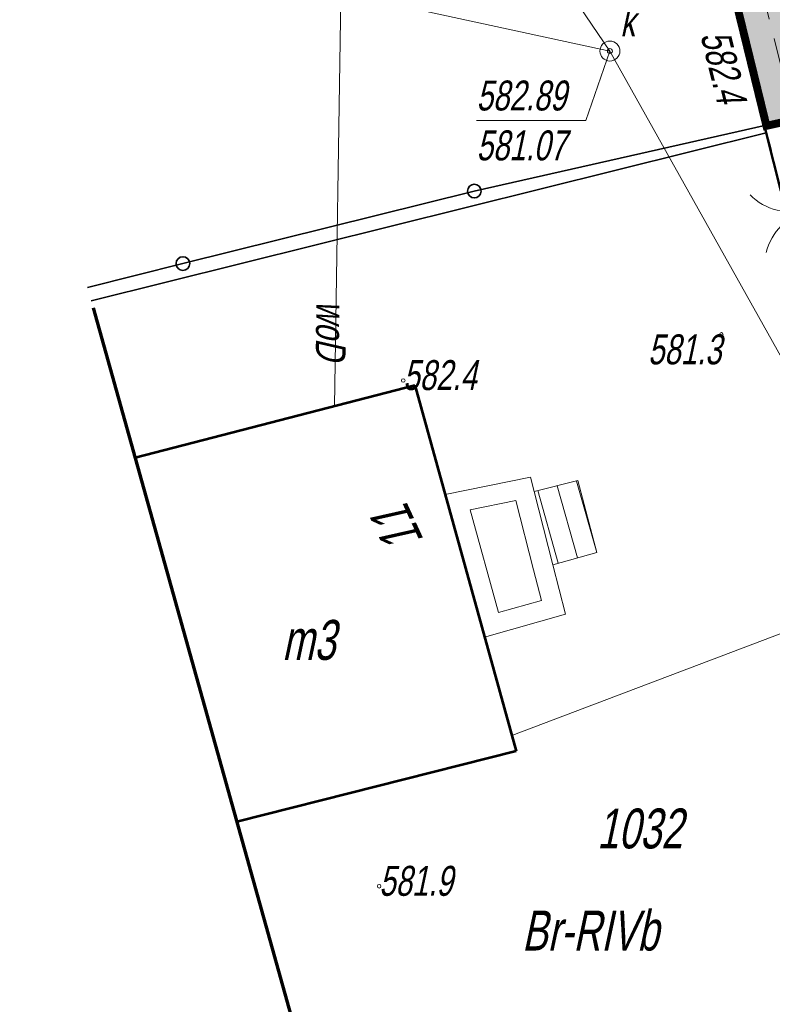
# Model space of a CAD drawing. Header units: metres. Extents: x 7403618 to 7449367, y 5479833 to 5516047.
# Tile 3 of 72: x 7448957 to 7448976, y 5479853 to 5479877. Entities that reach past the tile are written whole.
import ezdxf

# ---------------------------------------------------------------- set-up
doc = ezdxf.new("R2010")
doc.units = ezdxf.units.M
doc.header["$MEASUREMENT"] = 0
for name, pattern in [('0.5_0.5', [1, 0.5, -0.5]), ('1_OTKJ', [2, 1.5, -0.5]), ('1_OTOO', [0]), ('3_EGBS10', [0]), ('3_SUKP', [0]), ('3_SUWP', [0]), ('414-500', [1, 0.5, -0.5]), ('DGN Style 3', [31.922568, 22.801834, -9.120734]), ('GUK', [2, 1.5, -0.5])]:
    doc.linetypes.add(name, pattern=pattern)
doc.layers.get('0').update_dxf_attribs({"linetype": 'CONTINUOUS', "lineweight": 9})
for name, color, linetype, lineweight in [('_ZAKRES', 7, 'CONTINUOUS', 15), ('E_Dzialki', 114, 'CONTINUOUS', 35), ('E_Kontury', 3, 'GUK', 18), ('E_Numery_dzialek', 114, 'CONTINUOUS', 15), ('E_Numery_konturow', 3, 'CONTINUOUS', 15), ('EADTD_T_0', 214, 'CONTINUOUS', 25), ('EGBB_E_T_0', 7, 'CONTINUOUS', 15), ('EGBB_L_1', 5, 'CONTINUOUS', 53), ('EGBE_L_0', 7, 'CONTINUOUS', 18), ('EGBE_L_3', 7, '3_EGBS10', 18), ('KTOK02', 7, 'CONTINUOUS', 15), ('KTOK05_01', 7, 'CONTINUOUS', 15), ('mdcp', 253, 'CONTINUOUS', 5), ('OTK_L_0', 7, '1_OTKJ', 18), ('OTO_L_0', 7, '1_OTOO', 35), ('OTR_T_1', 7, 'CONTINUOUS', 18), ('RTPW01', 7, 'CONTINUOUS', 15), ('SUK_E_T_4', 34, 'CONTINUOUS', 0), ('SUK_T_3', 34, 'CONTINUOUS', 18), ('SUKP_L_0', 34, '3_SUKP', 18), ('SUKR_T_0', 34, 'CONTINUOUS', 18), ('SUWP_E_T_0', 5, 'CONTINUOUS', 0), ('SUWP_L_0', 5, '3_SUWP', 18), ('wodociag_proj', 150, 'CONTINUOUS', 25), ('Wymiary', 5, 'CONTINUOUS', 13)]:
    doc.layers.add(name, color=color, linetype=linetype, lineweight=lineweight)
doc.layers.add('Zakres', color=7, linetype='414-500', true_color=0x3a9db6)
doc.styles.get("Standard").update_dxf_attribs({"font": 'verdana.ttf', "width": 0.75})
doc.styles.add('Style-WORKING_1250 I 0.20944', font='WORKING_1250.shx', dxfattribs={"oblique": 12})

# ---------------------------------------------------------------- blocks, each defined once
blk = doc.blocks.new('1_OTRN_1')
at = {"layer": 'OTR_T_1', "color": 252, "linetype": 'Continuous', "lineweight": 13, "true_color": 0x939598}
blk.add_circle((0, 0), 0.45, dxfattribs=at)
blk = doc.blocks.new('4_SUKS_1')
at = {"layer": 'SUK_T_3', "linetype": 'Continuous', "lineweight": 13}
blk.add_circle((0, 0), 2.5, dxfattribs=at)
blk = doc.blocks.new('4_SUPS_1')
at = {"layer": 'SUKR_T_0', "linetype": 'Continuous', "lineweight": 13}
blk.add_circle((0, 0), 0.625, dxfattribs=at)
blk = doc.blocks.new('RTPW01')
at = {"linetype": 'ByBlock', "lineweight": -2}
h = blk.add_hatch(color=0, dxfattribs=at)
edge = h.paths.add_edge_path()
edge.add_arc((0, 0), 0.045, 0, 360)
blk = doc.blocks.new('MDCP_borek')
at = {"layer": '_ZAKRES', "color": 252, "linetype": 'DGN Style 3', "lineweight": 70, "true_color": 0x939598, "flags": 128}
blk.add_lwpolyline([(73.433, -136.563), (71.483, -103.943), (131.243, -89.103), (161.713, -71.523), (203.903, -46.523), (221.873, -47.303), (229.483, -43.393), (228.313, -34.413), (223.823, -15.463), (217.183, -7.073), (198.823, -14.293), (190.623, -18.393), (160.933, -34.803), (120.693, -52.183), (88.473, -65.273), (55.073, -73.673), (49.413, -41.443), (42.773, -30.703), (8.393, -44.373), (34.173, -136.563), (52.733, -138.713), (73.433, -136.563)], close=True, dxfattribs=at)
blk.add_lwpolyline([(73.433, -136.563), (71.483, -103.943), (131.243, -89.103), (161.713, -71.523), (203.903, -46.523), (221.873, -47.303), (229.483, -43.393), (228.313, -34.413), (223.823, -15.463), (217.183, -7.073), (198.823, -14.293), (190.623, -18.393), (160.933, -34.803), (120.693, -52.183), (88.473, -65.273), (55.073, -73.673), (49.413, -41.443), (42.773, -30.703), (8.393, -44.373), (34.173, -136.563), (52.733, -138.713), (73.433, -136.563)], close=True, dxfattribs=at)
at = {"layer": 'E_Dzialki', "lineweight": 35}
for p, q in [((38.913, -85.413), (44.693, -109.463)), ((38.913, -85.413), (44.693, -109.463)), ((44.693, -109.463), (27.773, -113.679)), ((44.693, -109.463), (27.773, -113.679)), ((46.273, -115.723), (44.693, -109.463)), ((46.273, -115.723), (44.693, -109.463))]:
    blk.add_line(p, q, dxfattribs=at)
at = {"layer": 'E_Kontury', "lineweight": 13}
for p, q in [((44.693, -109.463), (38.913, -85.413)), ((44.693, -109.463), (38.913, -85.413)), ((27.773, -113.679), (44.693, -109.463)), ((27.773, -113.679), (44.693, -109.463)), ((46.273, -115.723), (44.693, -109.463)), ((46.273, -115.723), (44.693, -109.463))]:
    blk.add_line(p, q, dxfattribs=at)
at = {"layer": 'EGBB_L_1', "color": 252, "linetype": 'Continuous', "true_color": 0x939598}
for p, q in [((28.872, -117.606), (35.883, -115.793)), ((28.872, -117.606), (35.883, -115.793)), ((35.883, -115.793), (38.423, -124.963)), ((35.883, -115.793), (38.423, -124.963)), ((38.423, -124.963), (31.424, -126.733)), ((38.423, -124.963), (31.424, -126.733))]:
    blk.add_line(p, q, dxfattribs=at)
at = {"layer": 'EGBE_L_0', "color": 7, "linetype": 'Continuous', "lineweight": 13}
for p, q in [((36.643, -118.533), (38.783, -118.093)), ((36.643, -118.533), (38.783, -118.093)), ((38.783, -118.093), (38.873, -118.453)), ((38.783, -118.093), (38.873, -118.453)), ((38.873, -118.453), (39.343, -120.293)), ((38.873, -118.453), (39.343, -120.293)), ((37.633, -122.103), (36.643, -118.533)), ((37.633, -122.103), (36.643, -118.533)), ((37.268, -118.915), (38.414, -118.679)), ((37.268, -118.915), (38.414, -118.679)), ((38.414, -118.679), (38.858, -120.417)), ((38.414, -118.679), (38.858, -120.417)), ((37.98, -121.486), (37.268, -118.915)), ((37.98, -121.486), (37.268, -118.915)), ((38.858, -120.417), (39.056, -121.184)), ((38.858, -120.417), (39.056, -121.184)), ((39.343, -120.293), (39.663, -121.533)), ((39.343, -120.293), (39.663, -121.533)), ((39.056, -121.184), (37.98, -121.486)), ((39.056, -121.184), (37.98, -121.486)), ((39.663, -121.533), (37.633, -122.103)), ((39.663, -121.533), (37.633, -122.103))]:
    blk.add_line(p, q, dxfattribs=at)
at = {"layer": 'EGBE_L_3', "color": 7, "linetype": 'Continuous', "lineweight": 13}
for p, q in [((38.873, -118.453), (39.973, -118.183)), ((38.873, -118.453), (39.973, -118.183)), ((40.443, -119.983), (39.938, -118.192)), ((40.443, -119.983), (39.938, -118.192)), ((39.973, -118.183), (40.443, -119.983)), ((39.973, -118.183), (40.443, -119.983)), ((39.343, -120.293), (38.873, -118.453)), ((39.343, -120.293), (38.873, -118.453)), ((39.48, -120.254), (38.966, -118.43)), ((39.48, -120.254), (38.966, -118.43)), ((39.961, -120.119), (39.452, -118.311)), ((39.961, -120.119), (39.452, -118.311)), ((40.443, -119.983), (39.343, -120.293)), ((40.443, -119.983), (39.343, -120.293))]:
    blk.add_line(p, q, dxfattribs=at)
at = {"layer": 'KTOK02', "color": 252, "linetype": 'Continuous', "lineweight": 13, "true_color": 0x939598}
blk.add_arc((45.334, -109.949), 1.5, 225.6181, 285.6181, dxfattribs=at)
blk.add_arc((45.334, -109.949), 1.5, 225.6181, 285.6181, dxfattribs=at)
at = {"layer": 'KTOK02', "color": 252, "linetype": 'Continuous', "lineweight": 13, "true_color": 0x939598, "extrusion": (0, 0, -1)}
blk.add_arc((-46.142, -112.838), 1.5, 14.3819, 74.3819, dxfattribs=at)
blk.add_arc((-46.142, -112.838), 1.5, 14.3819, 74.3819, dxfattribs=at)
at = {"layer": 'KTOK05_01', "color": 252, "linetype": 'Continuous', "lineweight": 40, "true_color": 0x939598}
blk.add_line((45.123, -109.193), (44.693, -109.273), dxfattribs=at)
blk.add_line((45.123, -109.193), (44.693, -109.273), dxfattribs=at)
at = {"layer": 'OTK_L_0', "color": 252, "linetype": '1_OTKJ', "lineweight": 13, "true_color": 0x939598}
blk.add_lwpolyline([(43.443, -101.273), (46.773, -114.683), (46.943, -115.593)], dxfattribs=at)
blk.add_lwpolyline([(43.443, -101.273), (46.773, -114.683), (46.943, -115.593)], dxfattribs=at)
at = {"layer": 'OTO_L_0', "color": 252, "true_color": 0x939598}
for p, q in [((43.948, -105.935), (44.693, -109.273)), ((43.948, -105.935), (44.693, -109.273)), ((44.693, -109.273), (37.375, -110.924)), ((44.693, -109.273), (37.375, -110.924)), ((37.375, -110.924), (30.072, -112.741)), ((37.375, -110.924), (30.072, -112.741)), ((30.072, -112.741), (27.678, -113.337)), ((30.072, -112.741), (27.678, -113.337))]:
    blk.add_line(p, q, dxfattribs=at)
for centre in [(37.375, -110.924), (37.375, -110.924), (30.072, -112.741), (30.072, -112.741)]:
    blk.add_circle(centre, 0.17, dxfattribs=at)
at = {"layer": 'SUKP_L_0', "linetype": 'Continuous', "lineweight": 13}
for p, q in [((30.523, -92.403), (40.773, -107.413)), ((30.523, -92.403), (40.773, -107.413)), ((40.773, -107.413), (25.07, -104.012)), ((40.773, -107.413), (25.07, -104.012)), ((40.773, -107.413), (47.643, -119.693)), ((40.773, -107.413), (47.643, -119.693)), ((38.313, -124.573), (47.113, -121.233)), ((38.313, -124.573), (47.113, -121.233))]:
    blk.add_line(p, q, dxfattribs=at)
at = {"layer": 'SUKR_T_0', "linetype": 'Continuous', "lineweight": 13}
for p in [(40.773, -107.413), (40.773, -107.413), (37.431, -109.153), (37.431, -109.153)]:
    blk.add_line(p, (40.173, -109.153), dxfattribs=at)
at = {"layer": 'SUWP_L_0', "linetype": 'Continuous', "lineweight": 13}
blk.add_line((34.123, -100.093), (33.873, -116.313), dxfattribs=at)
blk.add_line((34.123, -100.093), (33.873, -116.313), dxfattribs=at)
at = {"layer": 'OTR_T_1', "color": 252, "linetype": 'Continuous', "lineweight": 13, "true_color": 0x939598, "xscale": 0.1, "yscale": 0.1, "zscale": 0.1}
for p in [(43.567, -114.517), (43.567, -114.517), (35.593, -115.673), (35.593, -115.673), (34.991, -128.351), (34.991, -128.351)]:
    blk.add_blockref('1_OTRN_1', p, dxfattribs=at)
at = {"layer": 'RTPW01', "color": 252, "linetype": 'Continuous', "lineweight": 13, "true_color": 0x939598}
blk.add_blockref('RTPW01', (44.693, -109.273), dxfattribs=at)
blk.add_blockref('RTPW01', (44.693, -109.273), dxfattribs=at)
at = {"layer": 'SUK_T_3', "linetype": 'Continuous', "lineweight": 13, "xscale": 0.1, "yscale": 0.1, "zscale": 0.1}
blk.add_blockref('4_SUKS_1', (40.773, -107.413), dxfattribs=at)
blk.add_blockref('4_SUKS_1', (40.773, -107.413), dxfattribs=at)
at = {"layer": 'SUKR_T_0', "linetype": 'Continuous', "lineweight": 13, "xscale": 0.1, "yscale": 0.1, "zscale": 0.1}
blk.add_blockref('4_SUPS_1', (40.773, -107.413), dxfattribs=at)
blk.add_blockref('4_SUPS_1', (40.773, -107.413), dxfattribs=at)
at = {"layer": 'E_Numery_dzialek', "lineweight": 35, "insert": (40.451, -127.417), "char_height": 1, "attachment_point": 7, "line_spacing_factor": 0.6}
blk.add_mtext('\\FWORKING_1250;\\Q12;\\H1x;\\W0.72;1032', dxfattribs=at)
blk.add_mtext('\\FWORKING_1250;\\Q12;\\H1x;\\W0.72;1032', dxfattribs=at)
at = {"layer": 'E_Numery_konturow', "lineweight": 13, "insert": (38.569, -129.976), "char_height": 1, "attachment_point": 7, "line_spacing_factor": 0.6}
blk.add_mtext('\\FWORKING_1250;\\Q12;\\H1x;\\W0.72;Br-RIVb', dxfattribs=at)
blk.add_mtext('\\FWORKING_1250;\\Q12;\\H1x;\\W0.72;Br-RIVb', dxfattribs=at)
at = {"layer": 'EADTD_T_0', "color": 252, "true_color": 0x939598, "insert": (36.116, -119.674), "char_height": 1, "attachment_point": 7, "rotation": 114.68, "line_spacing_factor": 0.6}
blk.add_mtext('\\FWORKING_1250;\\Q12;\\H1x;\\W0.72;11', dxfattribs=at)
blk.add_mtext('\\FWORKING_1250;\\Q12;\\H1x;\\W0.72;11', dxfattribs=at)
at = {"layer": 'EGBB_E_T_0', "color": 252, "lineweight": 13, "true_color": 0x939598, "insert": (32.558, -122.69), "char_height": 1, "attachment_point": 7, "line_spacing_factor": 0.6}
blk.add_mtext('\\FWORKING_1250;\\Q12;\\H1x;\\W0.72;m3', dxfattribs=at)
blk.add_mtext('\\FWORKING_1250;\\Q12;\\H1x;\\W0.72;m3', dxfattribs=at)
at = {"layer": 'OTR_T_1', "color": 252, "lineweight": 13, "true_color": 0x939598, "char_height": 0.75, "line_spacing_factor": 0.6}
for s, insert, attachment_point in [('\\FWORKING_1250;\\Q12;\\H1x;\\W0.733333;581.3', (43.567, -114.517), 3), ('\\FWORKING_1250;\\Q12;\\H1x;\\W0.733333;581.3', (43.567, -114.517), 3), ('\\FWORKING_1250;\\Q12;\\H1x;\\W0.733333;582.4', (35.593, -115.923), 7), ('\\FWORKING_1250;\\Q12;\\H1x;\\W0.733333;582.4', (35.593, -115.923), 7), ('\\FWORKING_1250;\\Q12;\\H1x;\\W0.733333;581.9', (34.991, -128.601), 7), ('\\FWORKING_1250;\\Q12;\\H1x;\\W0.733333;581.9', (34.991, -128.601), 7)]:
    blk.add_mtext(s, dxfattribs=dict(at, insert=insert, attachment_point=attachment_point))
at = {"layer": 'RTPW01', "color": 252, "linetype": 'Continuous', "lineweight": 13, "true_color": 0x939598, "style": 'Style-WORKING_1250 I 0.20944', "oblique": 12, "width": 0.725}
blk.add_text('582.4', height=0.75, rotation=283.8407, dxfattribs=at).set_placement((43.039, -107.012))
blk.add_text('582.4', height=0.75, rotation=283.8407, dxfattribs=at).set_placement((43.039, -107.012))
at = {"layer": 'SUK_E_T_4', "lineweight": 13, "insert": (41.033, -107.043), "char_height": 0.75, "attachment_point": 7, "line_spacing_factor": 0.6}
blk.add_mtext('\\FWORKING_1250;\\Q12;\\H1x;\\W0.733333;k', dxfattribs=at)
blk.add_mtext('\\FWORKING_1250;\\Q12;\\H1x;\\W0.733333;k', dxfattribs=at)
at = {"layer": 'SUKR_T_0', "lineweight": 13, "char_height": 0.75, "attachment_point": 1, "line_spacing_factor": 0.6}
for s, insert in [('\\FWORKING_1250;\\Q12;\\H1x;\\W0.733333;582.89', (37.431, -108.153)), ('\\FWORKING_1250;\\Q12;\\H1x;\\W0.733333;582.89', (37.431, -108.153)), ('\\FWORKING_1250;\\Q12;\\H1x;\\W0.733333;581.07', (37.431, -109.403)), ('\\FWORKING_1250;\\Q12;\\H1x;\\W0.733333;581.07', (37.431, -109.403))]:
    blk.add_mtext(s, dxfattribs=dict(at, insert=insert))
at = {"layer": 'SUWP_E_T_0', "lineweight": 13, "insert": (33.778, -114.411), "char_height": 0.75, "attachment_point": 5, "rotation": 269.14, "line_spacing_factor": 0.6}
blk.add_mtext('\\FWORKING_1250;\\Q12;\\H1x;\\W0.733333;woD', dxfattribs=at)
blk.add_mtext('\\FWORKING_1250;\\Q12;\\H1x;\\W0.733333;woD', dxfattribs=at)
blk = doc.blocks.new('Dzialki_Borek')
at = {"layer": 'E_Dzialki', "lineweight": 35}
for p, q in [((-11.359, -39.079), (-5.579, -63.129)), ((-5.579, -63.129), (-22.498, -67.345)), ((-3.999, -69.389), (-5.579, -63.129))]:
    blk.add_line(p, q, dxfattribs=at)
at = {"layer": 'E_Numery_dzialek', "lineweight": 35, "insert": (-9.82, -81.083), "char_height": 1, "attachment_point": 7, "line_spacing_factor": 0.6}
blk.add_mtext('\\FWORKING_1250;\\Q12;\\H1x;\\W0.72;1032', dxfattribs=at)
blk = doc.blocks.new('pas_drogowy')
at = {"layer": 'E_Dzialki', "color": 242, "linetype": '0.5_0.5', "lineweight": 50, "ltscale": 3, "true_color": 0xcd2027}
blk.add_lwpolyline([(14.73, -83.61), (10.41, -83.27), (15.73, -81.88), (12.07, -64.68), (6.1, -66.19), (4.52, -59.93), (-1.26, -35.88), (-7.13, -13.18), (-8.78, -13.44), (-9.21, -11.92), (-13.81, 4.59), (-9.21, -11.92), (-8.78, -13.44), (-7.13, -13.18), (-1.26, -35.88), (4.52, -59.93), (6.1, -66.19)], dxfattribs=at)

msp = doc.modelspace()

# ---------------------------------------------------------------- hatches: boundary and pattern name
at = {"true_color": 0x636466, "transparency": 33554597}
h = msp.add_hatch(color=251, dxfattribs=at)
h.dxf.hatch_style = 1
edge = h.paths.add_edge_path()
edge.add_line((7449138.133, 5479960.776), (7449136.061, 5479962.175))
edge.add_arc((7449132.331, 5479964.693), 4.5, 289.6848, 325.975, ccw=False)
edge.add_line((7449133.847, 5479960.456), (7449134.692, 5479958.094))
edge.add_line((7449134.692, 5479958.094), (7449135.021, 5479958.23))
edge.add_arc((7449132.331, 5479964.693), 7, 292.5957, 325.975)
edge = h.paths.add_edge_path()
edge.add_arc((7448968.985, 5479897.837), 4, 14.1814, 70.8144)
edge.add_line((7448970.3, 5479901.615), (7448971.801, 5479895.673))
edge.add_line((7448971.801, 5479895.673), (7448971.451, 5479894.367))
edge.add_line((7448971.451, 5479894.367), (7448973.835, 5479894.971))
edge.add_line((7448973.835, 5479894.971), (7448972.863, 5479898.817))
h.paths.add_polyline_path([(7448973.331, 5479888.815), (7448974.779, 5479891.245), (7448973.835, 5479894.971), (7448971.451, 5479894.367), (7448971.862, 5479892.683), (7448972.75, 5479889.04), (7448972.84, 5479888.691)])
edge = h.paths.add_edge_path()
edge.add_arc((7448975.908, 5479874.558), 3, 297.7197, 374.2048)
edge.add_line((7448978.816, 5479875.295), (7448977.954, 5479878.702))
edge.add_line((7448977.954, 5479878.702), (7448976.619, 5479883.974))
edge.add_line((7448976.619, 5479883.974), (7448974.189, 5479885.422))
edge.add_line((7448974.189, 5479885.422), (7448973.716, 5479885.303))
edge.add_line((7448973.716, 5479885.303), (7448973.74, 5479885.21))
edge.add_line((7448973.74, 5479885.21), (7448974.929, 5479879.852))
edge.add_line((7448974.929, 5479879.852), (7448976.11, 5479874.55))
edge.add_line((7448976.11, 5479874.55), (7448976.54, 5479874.63))
edge.add_line((7448976.54, 5479874.63), (7448977.303, 5479871.903))
edge = h.paths.add_edge_path()
edge.add_arc((7448963.941, 5480132.365), 242.5, 298.10074, 299.9233)
edge.add_line((7449084.91, 5479922.192), (7449086.834, 5479921.689))
edge.add_line((7449086.834, 5479921.689), (7449087.153, 5479921.138))
edge.add_arc((7391380.449, 5591206.835), 125357.768, 297.40559556, 297.40879635, ccw=False)
edge.add_arc((7449127.239, 5479824.654), 104.122, 116.40385, 118.37658)
edge.add_line((7449077.753, 5479916.265), (7449077.571, 5479916.633))
edge.add_line((7449077.571, 5479916.633), (7449078.164, 5479918.451))
edge = h.paths.add_edge_path()
edge.add_arc((7448963.941, 5480132.365), 242.5, 295.64257, 296.29272)
edge.add_line((7449071.358, 5479914.954), (7449073.118, 5479914.357))
edge.add_line((7449073.118, 5479914.357), (7449073.296, 5479913.999))
edge.add_arc((7448937.399, 5480186.938), 304.9, 296.20603, 296.46878, ccw=False)
edge.add_line((7449072.043, 5479913.378), (7449068.407, 5479911.676))
edge.add_line((7449068.407, 5479911.676), (7449068.253, 5479912.004))
edge.add_line((7449068.253, 5479912.004), (7449068.884, 5479913.749))
edge = h.paths.add_edge_path()
edge.add_arc((7448963.941, 5480132.365), 242.5, 291.6028, 294.20071)
edge.add_line((7449063.35, 5479911.177), (7449065.07, 5479910.555))
edge.add_line((7449065.07, 5479910.555), (7449065.24, 5479910.192))
edge.add_line((7449065.24, 5479910.192), (7449064.21, 5479909.704))
edge.add_line((7449064.21, 5479909.704), (7449058.8, 5479907.54))
edge.add_line((7449058.8, 5479907.54), (7449057.19, 5479906.89))
edge.add_line((7449057.19, 5479906.89), (7449052.87, 5479905.12))
edge.add_line((7449052.87, 5479905.12), (7449052.467, 5479904.953))
edge.add_line((7449052.467, 5479904.953), (7449052.428, 5479905.051))
edge.add_line((7449052.428, 5479905.051), (7449053.222, 5479906.899))
edge = h.paths.add_edge_path()
edge.add_arc((7448963.941, 5480132.365), 242.5, 290.03895, 290.20075)
edge.add_line((7449047.679, 5479904.782), (7449049.642, 5479903.939))
edge.add_line((7449049.642, 5479903.939), (7449049.696, 5479903.803))
edge.add_line((7449049.696, 5479903.803), (7449049.28, 5479903.63))
edge.add_line((7449049.28, 5479903.63), (7449046.39, 5479902.41))
edge.add_line((7449046.39, 5479902.41), (7449046.198, 5479902.342))
edge.add_line((7449046.198, 5479902.342), (7449046.116, 5479902.559))
edge.add_line((7449046.116, 5479902.559), (7449047.036, 5479904.546))
edge = h.paths.add_edge_path()
edge.add_line((7449108.969, 5479937.799), (7449105.952, 5479935.722))
edge.add_line((7449105.952, 5479935.722), (7449105.392, 5479933.067))
edge.add_line((7449105.392, 5479933.067), (7449105.656, 5479932.668))
edge.add_arc((7448937.399, 5480186.938), 304.9, 303.49357, 304.55325)
edge.add_line((7449110.33, 5479935.823), (7449111.545, 5479936.659))
edge.add_line((7449111.545, 5479936.659), (7449117.01, 5479940.46))
edge.add_line((7449117.01, 5479940.46), (7449117.707, 5479940.934))
edge.add_line((7449117.707, 5479940.934), (7449120.81, 5479943.04))
edge.add_line((7449120.81, 5479943.04), (7449121.029, 5479942.993))
edge.add_arc((7449185.548, 5479835.866), 125.056, 114.49549, 121.05964, ccw=False)
edge.add_arc((7449136.383, 5479943.257), 6.949, 75.4498, 112.7321, ccw=False)
edge.add_line((7449138.129, 5479949.983), (7449141.726, 5479950.377))
edge.add_line((7449141.726, 5479950.377), (7449141.664, 5479950.942))
edge.add_arc((7449136.464, 5479943.596), 9, 54.7034, 89.3073)
edge.add_arc((7449136.464, 5479943.597), 9, 89.3072, 114.4985)
edge.add_arc((7449185.602, 5479835.765), 127.5, 114.49848, 124.55325)
edge.add_line((7449113.287, 5479940.774), (7449108.969, 5479937.799))
h.paths.add_polyline_path([(7449014.763, 5479892.692), (7449014.641, 5479893.136), (7449012.291, 5479894.473), (7448996.108, 5479890.401), (7448994.657, 5479887.973), (7448994.737, 5479887.653)])
edge = h.paths.add_edge_path()
edge.add_line((7448987.504, 5479885.834), (7448991.828, 5479886.921))
edge.add_line((7448991.828, 5479886.921), (7448991.747, 5479887.241))
edge.add_line((7448991.747, 5479887.241), (7448989.32, 5479888.693))
edge.add_line((7448989.32, 5479888.693), (7448986.935, 5479888.093))
edge.add_arc((7448988.887, 5479880.335), 8, 104.1224, 179.9199)
edge.add_line((7448980.887, 5479880.346), (7448983.188, 5479880.293))
edge.add_line((7448983.188, 5479880.293), (7448983.217, 5479880.386))
edge.add_arc((7448988.887, 5479880.335), 5.67, 104.1224, 179.4867, ccw=False)
edge = h.paths.add_edge_path()
edge.add_line((7449033.792, 5479898.193), (7449033.903, 5479897.85))
edge.add_line((7449033.903, 5479897.85), (7449036.795, 5479898.818))
edge.add_line((7449036.795, 5479898.818), (7449036.8, 5479898.81))
edge.add_line((7449036.8, 5479898.81), (7449041.6, 5479900.72))
edge.add_line((7449041.6, 5479900.72), (7449042.69, 5479901.1))
edge.add_line((7449042.69, 5479901.1), (7449042.898, 5479901.174))
edge.add_line((7449042.898, 5479901.174), (7449042.841, 5479901.324))
edge.add_line((7449042.841, 5479901.324), (7449040.63, 5479902.311))
edge.add_arc((7448963.941, 5480132.365), 242.5, 287.03863, 288.43596, ccw=False)
edge.add_line((7449034.997, 5479900.509), (7449033.792, 5479898.193))
edge = h.paths.add_edge_path()
edge.add_line((7449099.033, 5479928.123), (7449102.796, 5479930.631))
edge.add_line((7449102.796, 5479930.631), (7449102.475, 5479931.132))
edge.add_line((7449102.475, 5479931.132), (7449099.988, 5479931.623))
edge.add_arc((7448963.941, 5480132.365), 242.5, 301.43725, 304.1262, ccw=False)
edge.add_line((7449090.42, 5479925.461), (7449089.863, 5479923.442))
edge.add_line((7449089.863, 5479923.442), (7449090.179, 5479922.895))
edge.add_arc((7449082.788, 5479949.107), 27.234, 285.7478, 285.7481)
edge.add_line((7449090.179, 5479922.895), (7449092.67, 5479924.153))
edge.add_line((7449092.67, 5479924.153), (7449099.033, 5479928.123))
at = {"layer": 'Wymiary', "true_color": 0xf8991e, "transparency": 33554597}
h = msp.add_hatch(dxfattribs=at)
h.set_pattern_fill('ANSI37', color=30, scale=3)
h.set_pattern_definition([(45, (0, 0), (-0.265165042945, 0.265165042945), []), (135, (0, 0), (-0.265165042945, -0.265165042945), [])])
edge = h.paths.add_edge_path()
edge.add_line((7448972.054, 5479920.653), (7448971.123, 5479934.148))
edge.add_line((7448971.123, 5479934.148), (7448969.627, 5479934.025))
edge.add_line((7448969.627, 5479934.025), (7448968.127, 5479933.823))
edge.add_line((7448968.127, 5479933.823), (7448968.14, 5479932.323))
edge.add_line((7448968.14, 5479932.323), (7448968.745, 5479924.991))
edge.add_arc((7448963.768, 5479924.512), 5, 3.9465, 5.4964, ccw=False)
edge.add_line((7448968.756, 5479924.856), (7448969.061, 5479920.446))
edge.add_arc((7449070.32, 5479927.432), 101.5, 183.94647, 193.11824)
edge.add_arc((7449070.32, 5479927.432), 101.5, 193.11824, 193.72659)
edge.add_line((7448971.719, 5479903.347), (7448972.863, 5479898.817))
edge.add_line((7448972.863, 5479898.817), (7448973.835, 5479894.971))
edge.add_line((7448973.835, 5479894.971), (7448976.744, 5479895.707))
edge.add_line((7448976.744, 5479895.707), (7448974.832, 5479903.261))
edge.add_arc((7449070.32, 5479927.432), 98.5, 183.94647, 194.20482, ccw=False)
edge = h.paths.add_edge_path()
edge.add_arc((7448992.634, 5479880.831), 11.757, 182.365, 192.9611)
edge.add_line((7448981.177, 5479878.194), (7448983.161, 5479870.356))
edge.add_line((7448983.161, 5479870.356), (7448980.412, 5479869.587))
edge.add_line((7448980.412, 5479869.587), (7448978.816, 5479875.295))
edge.add_line((7448978.816, 5479875.295), (7448977.954, 5479878.702))
edge.add_line((7448977.954, 5479878.702), (7448977.517, 5479880.427))
edge.add_line((7448977.517, 5479880.427), (7448980.887, 5479880.346))
edge = h.paths.add_edge_path()
edge.add_line((7448981.177, 5479878.194), (7448981.132, 5479878.372))
edge.add_arc((7448988.887, 5479880.335), 8, 179.9625, 194.2048, ccw=False)
edge.add_arc((7448992.634, 5479880.833), 11.757, 182.4005, 192.9678)

# ---------------------------------------------------------------- linework, layer by layer
msp.add_lwpolyline([(7448977.303, 5479871.903), (7448976.54, 5479874.63), (7448976.11, 5479874.55), (7448974.929, 5479879.852)])
at = {"layer": 'wodociag_proj', "linetype": '0.5_0.5', "ltscale": 5}
msp.add_circle((7448975.664, 5479907.872), 75, dxfattribs=at)
at = {"layer": 'Zakres', "ltscale": 3, "const_width": 0.2}
msp.add_lwpolyline([(7449009.743, 5479890.707), (7448990.668, 5479886.307), (7448987.684, 5479885.165), (7448985.686, 5479883.713), (7448983.587, 5479880.077), (7448984.73, 5479870.17), (7448984.38, 5479869.94), (7448983.177, 5479869.598), (7448978.348, 5479868.266), (7448976.54, 5479874.63), (7448976.113, 5479874.535), (7448973.494, 5479885.246), (7448969.578, 5479901.319), (7448968.399, 5479905.878)], dxfattribs=at)

# ---------------------------------------------------------------- block references
for name, p in [('Dzialki_Borek', (7448981.689, 5479937.489)), ('pas_drogowy', (7448971.59, 5479934.29))]:
    msp.add_blockref(name, p)
at = {"layer": 'mdcp'}
msp.add_blockref('MDCP_borek', (7448931.417, 5479983.823), dxfattribs=at)

# ---------------------------------------------------------------- texts
at = {"layer": 'Wymiary', "insert": (7448965.617, 5479881.531), "char_height": 0.9, "attachment_point": 1, "rotation": 13.8594}
msp.add_mtext_dynamic_manual_height_columns('proj. połączenie z istniejącym wodociągiem', width=7.59838, gutter_width=12.5, heights=[0], dxfattribs=at)

doc.saveas('drawing.dxf')
